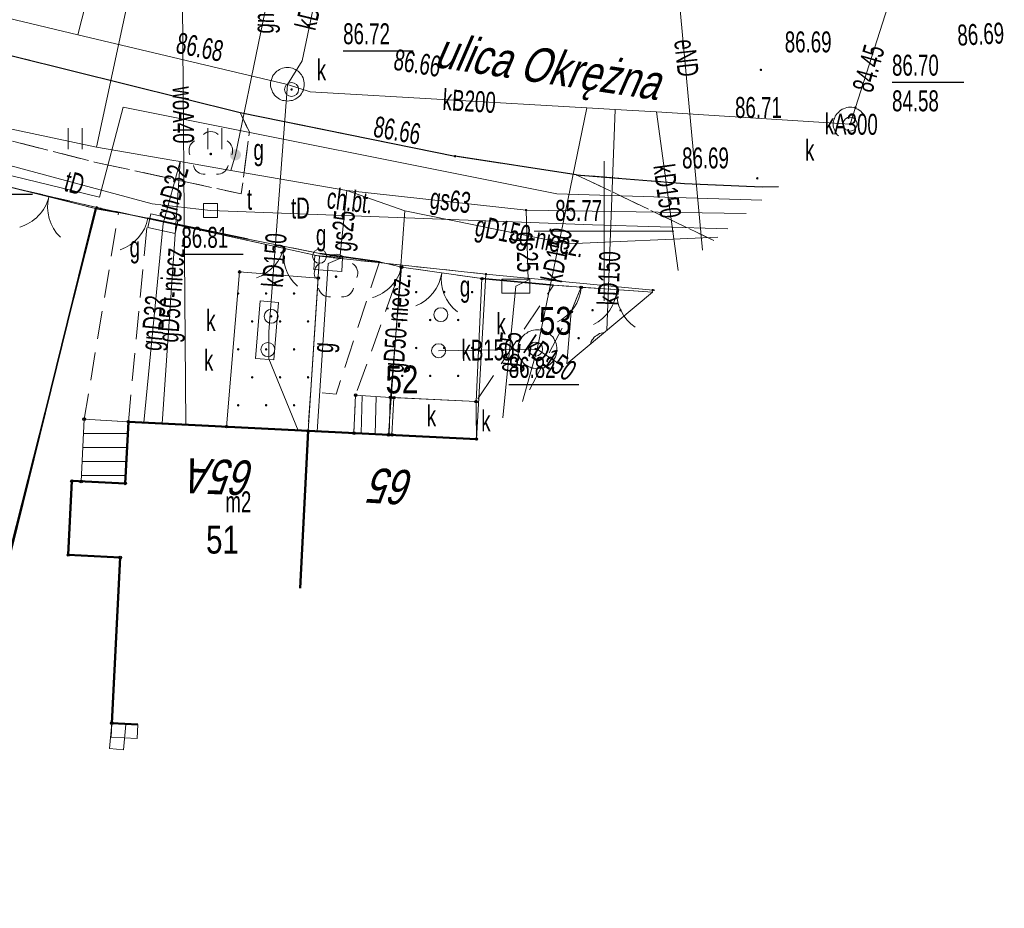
# Model space of a CAD drawing. Header units: metres. Extents: x 7504240 to 7504745, y 5782869 to 5783359.
# Tile 9 of 93: x 7504429 to 7504464, y 5782876 to 5782908. Entities that reach past the tile are written whole.
import ezdxf
from ezdxf.enums import TextEntityAlignment as Align

# ---------------------------------------------------------------- set-up
doc = ezdxf.new("R2010")
doc.units = ezdxf.units.M
doc.header["$MEASUREMENT"] = 0
for name, pattern in [('1.0_0.5', [1.5, 1, -0.5]), ('1.5_0.5', [2, 1.5, -0.5]), ('219-500', [0]), ('egug-500', [1, 0.5, -0.5]), ('otob_500', [0]), ('otof_500', [0])]:
    doc.linetypes.add(name, pattern=pattern)
doc.layers.get('0').update_dxf_attribs({"color": 2, "linetype": 'CONTINUOUS', "lineweight": 5})
for name, color, linetype in [('202-punkt graniczny', 7, 'CONTINUOUS'), ('203-punkt graniczny', 7, 'CONTINUOUS'), ('211-numer działki ewidencyjnej', 7, 'CONTINUOUS'), ('218-kontur użytku gruntowego', 7, 'CONTINUOUS'), ('219-działka ewidencyjna', 7, 'CONTINUOUS'), ('312-budynek ewidencyjny', 7, 'CONTINUOUS'), ('312-oznaczenie budynku ewidencyjnego-Atr117', 7, 'CONTINUOUS'), ('352-schody', 7, 'CONTINUOUS'), ('994-Nazwa ulicy', 7, 'CONTINUOUS'), ('Adres nieruchomości (na budynku)', 7, 'CONTINUOUS'), ('brama', 7, 'CONTINUOUS'), ('chodnik', 7, 'CONTINUOUS'), ('chodnik-Atr17', 7, 'CONTINUOUS'), ('drzewo liściaste', 7, 'CONTINUOUS'), ('furtka', 7, 'CONTINUOUS'), ('jezdnia', 7, 'CONTINUOUS'), ('komora podziemna', 7, 'CONTINUOUS'), ('krawężnik', 7, 'CONTINUOUS'), ('ogrodzenie trwałe', 7, 'CONTINUOUS'), ('pikieta sztuczna', 7, 'CONTINUOUS'), ('pikieta sztuczna-Atr2', 7, 'CONTINUOUS'), ('przewód elektroenergetyczny podziemny', 7, 'CONTINUOUS'), ('przewód elektroenergetyczny podziemny-Atr1', 7, 'CONTINUOUS'), ('przewód gazowy', 7, 'CONTINUOUS'), ('przewód gazowy-Atr1', 7, 'CONTINUOUS'), ('przewód kanalizacyjny', 7, 'CONTINUOUS'), ('przewód kanalizacyjny-Atr1', 7, 'CONTINUOUS'), ('przewód telekomunikacyjny podziemny', 7, 'CONTINUOUS'), ('przewód telekomunikacyjny podziemny-Atr1', 7, 'CONTINUOUS'), ('przewód wodociągowy', 7, 'CONTINUOUS'), ('przewód wodociągowy-Atr1', 7, 'CONTINUOUS'), ('Punkt budynku', 7, 'CONTINUOUS'), ('rzędna', 7, 'CONTINUOUS'), ('rzędna-Atr2', 7, 'CONTINUOUS'), ('rzędna-Atr3', 7, 'CONTINUOUS'), ('szafa gazowa lub kontener', 7, 'CONTINUOUS'), ('szafa gazowa lub kontener-Atr17', 7, 'CONTINUOUS'), ('taras', 7, 'CONTINUOUS'), ('trawnik', 7, 'CONTINUOUS'), ('wjazd do podziemia', 7, 'CONTINUOUS'), ('Wstawianie ramki sekcyjnej z opisem', 7, 'CONTINUOUS'), ('właz do komory lub kanału - kwadratowy', 7, 'CONTINUOUS'), ('właz do komory lub kanału - kwadratowy-Atr17', 7, 'CONTINUOUS'), ('właz do komory lub kanału - okrągły', 7, 'CONTINUOUS'), ('właz do komory lub kanału - okrągły-Atr17', 7, 'CONTINUOUS'), ('zasuwa lub zawór', 7, 'CONTINUOUS'), ('zasuwa lub zawór-Atr17', 7, 'CONTINUOUS')]:
    doc.layers.add(name, color=color, linetype=linetype)
doc.styles.get("Standard").update_dxf_attribs({"font": 'Working1250', "width": 0.75})
doc.linetypes.add('902-500', pattern='A,3.75,0,[1,ksztalty.shx,S=0.5,R=0,X=0,Y=0],3.75', length=7.5)

# ---------------------------------------------------------------- blocks, each defined once
blk = doc.blocks.new('US20')
at = {"color": 0, "linetype": 'Continuous', "lineweight": 13}
for p, q in [((-0.5, -0.25), (-0.5, 0.25)), ((-0.5, 0.25), (0.5, 0.25)), ((0.5, -0.25), (0.5, 0.25)), ((-0.5, -0.25), (0.5, -0.25))]:
    blk.add_line(p, q, dxfattribs=at)
blk = doc.blocks.new('US22A')
at = {"color": 0, "linetype": 'Continuous', "lineweight": 0}
blk.add_lwpolyline([(-0.25, -0.25), (0.25, -0.25), (0.25, 0.25), (-0.25, 0.25)], close=True, dxfattribs=at)
blk = doc.blocks.new('OP021')
at = {"linetype": 'Continuous', "lineweight": 13}
h = blk.add_hatch(color=0, dxfattribs=at)
edge = h.paths.add_edge_path()
edge.add_arc((0, 0), 0.05, 0, 360)
at = {"color": 0, "linetype": 'Continuous', "lineweight": 13}
for centre, start, end in [((0, 0.4), 49.272, 130.728), ((-0.38, 0.124), 121.308, 202.548), ((0.38, 0.124), 337.452, 58.692), ((-0.235, -0.324), 193.221, 274.871), ((0.235, -0.324), 265.129, 346.779)]:
    blk.add_arc(centre, 0.4, start, end, dxfattribs=at)
blk = doc.blocks.new('US25')
at = {"linetype": 'Continuous', "lineweight": 0}
h = blk.add_hatch(color=0, dxfattribs=at)
edge = h.paths.add_edge_path()
edge.add_arc((0, 0), 0.2, 0, 360)
blk = doc.blocks.new('US22')
at = {"color": 0, "linetype": 'Continuous', "lineweight": 13}
blk.add_circle((0, 0), 0.25, dxfattribs=at)
blk = doc.blocks.new('PW01')
at = {"linetype": 'Continuous', "lineweight": 13}
h = blk.add_hatch(color=0, dxfattribs=at)
edge = h.paths.add_edge_path()
edge.add_arc((0, 0), 0.045, 0, 360)
blk = doc.blocks.new('OK02')
at = {"color": 0, "linetype": 'Continuous', "lineweight": 0}
for centre, start, end in [((-1.5, 0), 0, 60), ((1.5, 0), 120, 180)]:
    blk.add_arc(centre, 1.5, start, end, dxfattribs=at)
blk = doc.blocks.new('OK04')
at = {"color": 0, "linetype": 'Continuous', "lineweight": 0}
blk.add_arc((1.5, 0.001), 1.5, 120, 180, dxfattribs=at)
blk = doc.blocks.new('TU04')
at = {"color": 0, "linetype": 'Continuous', "lineweight": 13}
for p, q in [((0, 0), (0, 0.75)), ((0.5, 0), (0.5, 0.75))]:
    blk.add_line(p, q, dxfattribs=at)
blk = doc.blocks.new('203')
at = {"linetype": 'Continuous', "lineweight": 0}
h = blk.add_hatch(color=0, dxfattribs=at)
edge = h.paths.add_edge_path()
edge.add_arc((0, 0), 0.045, 0, 360)
blk = doc.blocks.new('202')
at = {"color": 0, "linetype": 'Continuous', "lineweight": 0}
blk.add_circle((0, 0), 0.25, dxfattribs=at)
blk = doc.blocks.new('PUNKTBUD')
at = {"color": 0}
blk.add_circle((0, 0), 0.045, dxfattribs=at)
blk = doc.blocks.new('PW02')
at = {"linetype": 'Continuous', "lineweight": 13}
h = blk.add_hatch(color=0, dxfattribs=at)
edge = h.paths.add_edge_path()
edge.add_arc((0, 0), 0.045, 0, 360)

msp = doc.modelspace()

# ---------------------------------------------------------------- linework, layer by layer
at = {"layer": '218-kontur użytku gruntowego', "color": 3, "linetype": 'egug-500', "lineweight": 18, "flags": 128}
for points in [[(7504431.85, 5782900.85), (7504420.94, 5782903.41)], [(7504439.82, 5782899.1), (7504431.85, 5782900.85)], [(7504445.77, 5782898.46), (7504439.82, 5782899.1)], [(7504451.74, 5782897.89), (7504445.77, 5782898.46)], [(7504451.818, 5782897.889), (7504451.74, 5782897.89)]]:
    msp.add_lwpolyline(points, dxfattribs=at)
at = {"layer": '219-działka ewidencyjna', "color": 7, "linetype": '219-500', "lineweight": 18, "flags": 128}
for points in [[(7504431.85, 5782900.85), (7504420.94, 5782903.41)], [(7504431.85, 5782900.85), (7504426.07, 5782878.09)], [(7504431.85, 5782900.85), (7504439.82, 5782899.1)], [(7504439.82, 5782899.1), (7504439.41, 5782892.85)], [(7504439.82, 5782899.1), (7504445.77, 5782898.46)], [(7504445.77, 5782898.46), (7504445.43, 5782892.56)], [(7504445.77, 5782898.46), (7504451.74, 5782897.89)], [(7504451.74, 5782897.89), (7504451.736, 5782897.82)], [(7504451.74, 5782897.89), (7504451.818, 5782897.889)], [(7504439.41, 5782892.85), (7504439.123, 5782887.221)], [(7504445.43, 5782892.56), (7504445.428, 5782892.519)]]:
    msp.add_lwpolyline(points, dxfattribs=at)
at = {"layer": '312-budynek ewidencyjny', "color": 7, "linetype": 'Continuous', "lineweight": 50, "flags": 128}
for points in [[(7504432.98, 5782893.18), (7504432.87, 5782890.97)], [(7504439.41, 5782892.85), (7504432.98, 5782893.18)], [(7504439.41, 5782892.85), (7504439.123, 5782887.221)], [(7504439.123, 5782887.221), (7504439.41, 5782892.85)], [(7504445.43, 5782892.56), (7504439.41, 5782892.85)], [(7504445.43, 5782892.56), (7504445.428, 5782892.519)], [(7504445.428, 5782892.519), (7504445.43, 5782892.56)], [(7504445.473, 5782892.557), (7504445.43, 5782892.56)], [(7504430.96, 5782891.06), (7504430.83, 5782888.41)], [(7504432.87, 5782890.97), (7504430.96, 5782891.06)], [(7504430.83, 5782888.41), (7504432.69, 5782888.32)], [(7504432.69, 5782888.32), (7504432.39, 5782882.39)], [(7504432.39, 5782882.39), (7504433.318, 5782882.343)]]:
    msp.add_lwpolyline(points, dxfattribs=at)
at = {"layer": '352-schody', "color": 7, "linetype": 'Continuous', "lineweight": 18, "flags": 128}
for points in [[(7504442.41, 5782892.71), (7504442.48, 5782894.04), (7504442.36, 5782894.05), (7504441.11, 5782894.13), (7504441.05, 5782892.77), (7504442.29, 5782892.71)], [(7504442.41, 5782892.71), (7504442.48, 5782894.04), (7504442.36, 5782894.05), (7504441.11, 5782894.13), (7504441.05, 5782892.77), (7504442.29, 5782892.71)], [(7504442.41, 5782892.71), (7504445.43, 5782892.56), (7504445.42, 5782893.9), (7504442.48, 5782894.04)], [(7504442.41, 5782892.71), (7504445.43, 5782892.56), (7504445.42, 5782893.9), (7504442.48, 5782894.04)], [(7504432.98, 5782893.18), (7504431.4, 5782893.27), (7504431.29, 5782891.04), (7504432.87, 5782890.97)], [(7504432.98, 5782893.18), (7504431.4, 5782893.27), (7504431.29, 5782891.04), (7504432.87, 5782890.97)]]:
    msp.add_lwpolyline(points, close=True, dxfattribs=at)
for points in [[(7504441.307, 5782892.758), (7504441.35, 5782894.115)], [(7504441.807, 5782892.733), (7504441.849, 5782894.083)], [(7504442.306, 5782892.71), (7504442.348, 5782894.051)], [(7504432.959, 5782892.754), (7504431.375, 5782892.755)], [(7504432.934, 5782892.254), (7504431.35, 5782892.255)], [(7504432.909, 5782891.754), (7504431.325, 5782891.755)], [(7504432.884, 5782891.254), (7504431.301, 5782891.255)]]:
    msp.add_lwpolyline(points, dxfattribs=at)
at = {"layer": 'brama', "color": 7, "linetype": 'otob_500', "lineweight": 18, "flags": 128}
for points in [[(7504431.8, 5782900.81), (7504428.47, 5782901.64)], [(7504439.83, 5782899.2), (7504437.27, 5782899.71)], [(7504445.63, 5782898.3), (7504442.75, 5782898.71)], [(7504451.733, 5782897.817), (7504449.18, 5782897.99)]]:
    msp.add_lwpolyline(points, dxfattribs=at)
at = {"layer": 'chodnik', "color": 7, "linetype": '1.0_0.5', "lineweight": 18, "flags": 128}
for points in [[(7504451.733, 5782897.817), (7504449.18, 5782897.99), (7504448.19, 5782898.07), (7504445.63, 5782898.3), (7504442.75, 5782898.71), (7504441.96, 5782898.9), (7504439.83, 5782899.2), (7504437.27, 5782899.71), (7504433.68, 5782900.46), (7504432.63, 5782900.67), (7504431.8, 5782900.81), (7504429.52, 5782901.38), (7504428.47, 5782901.64), (7504424.06, 5782902.84), (7504424.23, 5782904.39), (7504431.77, 5782902.47), (7504437.02, 5782901.33), (7504437.31, 5782903.54), (7504436.98, 5782904.24), (7504444.67, 5782902.68), (7504449, 5782902.02), (7504453.929, 5782899.663)], [(7504453.929, 5782899.663), (7504449, 5782902.02), (7504452.88, 5782901.7), (7504455.65, 5782901.58), (7504456.235, 5782901.601)], [(7504445.474, 5782892.557), (7504445.43, 5782892.56), (7504445.42, 5782893.9), (7504448.19, 5782898.07), (7504449.18, 5782897.99), (7504448.82, 5782897.12), (7504447.14, 5782893.957)]]:
    msp.add_lwpolyline(points, dxfattribs=at)
for points in [[(7504432.98, 5782893.18), (7504431.4, 5782893.27), (7504432.63, 5782900.67), (7504433.68, 5782900.46)], [(7504441.96, 5782898.9), (7504442.75, 5782898.71), (7504441.11, 5782894.13), (7504441.05, 5782892.77), (7504439.41, 5782892.85), (7504439.5, 5782894.25), (7504440.41, 5782894.17)]]:
    msp.add_lwpolyline(points, close=True, dxfattribs=at)
at = {"layer": 'furtka', "color": 7, "linetype": 'otof_500', "lineweight": 18, "flags": 128}
for points in [[(7504433.68, 5782900.46), (7504432.63, 5782900.67)], [(7504442.75, 5782898.71), (7504441.96, 5782898.9)], [(7504449.18, 5782897.99), (7504448.19, 5782898.07)]]:
    msp.add_lwpolyline(points, dxfattribs=at)
at = {"layer": 'jezdnia', "color": 7, "linetype": '1.5_0.5', "lineweight": 18, "flags": 128}
msp.add_lwpolyline([(7504456.235, 5782901.601), (7504455.65, 5782901.58), (7504452.88, 5782901.7), (7504449, 5782902.02), (7504444.67, 5782902.68), (7504436.98, 5782904.24), (7504424.88, 5782907.25), (7504424.23, 5782904.39), (7504424.06, 5782902.84), (7504421.42, 5782903.47), (7504420.91, 5782903.6), (7504418.15, 5782904.19), (7504418.74, 5782905.84), (7504419.32, 5782908.38), (7504406.04, 5782911.9), (7504403.71, 5782912.47), (7504403.16, 5782909.76), (7504403.08, 5782909.38), (7504397.07, 5782910.93), (7504397.2, 5782911.3), (7504397.88, 5782913.85), (7504389.44, 5782916.1), (7504388.38, 5782916.35), (7504387.26, 5782912.06), (7504384.55, 5782912.78), (7504385.66, 5782917.01), (7504384.65, 5782917.29), (7504377.364, 5782919.085)], dxfattribs=at)
at = {"layer": 'komora podziemna', "color": 34, "linetype": 'Continuous', "lineweight": 18, "flags": 128}
for points in [[(7504439.27, 5782905.25), (7504439.27, 5782905.2), (7504439.26, 5782905.14), (7504439.25, 5782905.08), (7504439.23, 5782905.02), (7504439.2, 5782904.97), (7504439.17, 5782904.92), (7504439.14, 5782904.87), (7504439.1, 5782904.83), (7504439.05, 5782904.79), (7504439.01, 5782904.76), (7504438.95, 5782904.72), (7504438.9, 5782904.7), (7504438.85, 5782904.68), (7504438.79, 5782904.67), (7504438.73, 5782904.66), (7504438.67, 5782904.65), (7504438.61, 5782904.66), (7504438.55, 5782904.67), (7504438.5, 5782904.68), (7504438.44, 5782904.7), (7504438.39, 5782904.72), (7504438.34, 5782904.76), (7504438.29, 5782904.79), (7504438.25, 5782904.83), (7504438.21, 5782904.87), (7504438.17, 5782904.92), (7504438.14, 5782904.97), (7504438.12, 5782905.02), (7504438.1, 5782905.08), (7504438.08, 5782905.14), (7504438.07, 5782905.2), (7504438.07, 5782905.25), (7504438.07, 5782905.31), (7504438.08, 5782905.37), (7504438.1, 5782905.43), (7504438.12, 5782905.48), (7504438.14, 5782905.54), (7504438.17, 5782905.59), (7504438.21, 5782905.63), (7504438.25, 5782905.68), (7504438.29, 5782905.72), (7504438.34, 5782905.75), (7504438.39, 5782905.78), (7504438.44, 5782905.81), (7504438.5, 5782905.83), (7504438.55, 5782905.84), (7504438.61, 5782905.85), (7504438.67, 5782905.85), (7504438.73, 5782905.85), (7504438.79, 5782905.84), (7504438.85, 5782905.83), (7504438.9, 5782905.81), (7504438.95, 5782905.78), (7504439.01, 5782905.75), (7504439.05, 5782905.72), (7504439.1, 5782905.68), (7504439.14, 5782905.63), (7504439.17, 5782905.59), (7504439.2, 5782905.54), (7504439.23, 5782905.48), (7504439.25, 5782905.43), (7504439.26, 5782905.37), (7504439.27, 5782905.31)], [(7504438.35, 5782897.45), (7504438.18, 5782895.39), (7504437.53, 5782895.44), (7504437.69, 5782897.5)], [(7504448.31, 5782895.77), (7504448.31, 5782895.7), (7504448.3, 5782895.64), (7504448.28, 5782895.57), (7504448.26, 5782895.5), (7504448.23, 5782895.44), (7504448.2, 5782895.38), (7504448.16, 5782895.33), (7504448.11, 5782895.28), (7504448.06, 5782895.23), (7504448, 5782895.19), (7504447.94, 5782895.15), (7504447.88, 5782895.13), (7504447.82, 5782895.1), (7504447.75, 5782895.09), (7504447.68, 5782895.08), (7504447.61, 5782895.07), (7504447.55, 5782895.08), (7504447.48, 5782895.09), (7504447.41, 5782895.1), (7504447.35, 5782895.13), (7504447.28, 5782895.15), (7504447.23, 5782895.19), (7504447.17, 5782895.23), (7504447.12, 5782895.28), (7504447.07, 5782895.33), (7504447.03, 5782895.38), (7504447, 5782895.44), (7504446.97, 5782895.5), (7504446.94, 5782895.57), (7504446.93, 5782895.64), (7504446.92, 5782895.7), (7504446.91, 5782895.77), (7504446.92, 5782895.84), (7504446.93, 5782895.91), (7504446.94, 5782895.98), (7504446.97, 5782896.04), (7504447, 5782896.1), (7504447.03, 5782896.16), (7504447.07, 5782896.22), (7504447.12, 5782896.27), (7504447.17, 5782896.31), (7504447.23, 5782896.35), (7504447.28, 5782896.39), (7504447.35, 5782896.42), (7504447.41, 5782896.44), (7504447.48, 5782896.46), (7504447.55, 5782896.47), (7504447.61, 5782896.47), (7504447.68, 5782896.47), (7504447.75, 5782896.46), (7504447.82, 5782896.44), (7504447.88, 5782896.42), (7504447.94, 5782896.39), (7504448, 5782896.35), (7504448.06, 5782896.31), (7504448.11, 5782896.27), (7504448.16, 5782896.22), (7504448.2, 5782896.16), (7504448.23, 5782896.1), (7504448.26, 5782896.04), (7504448.28, 5782895.98), (7504448.3, 5782895.91), (7504448.31, 5782895.84)]]:
    msp.add_lwpolyline(points, close=True, dxfattribs=at)
for points in [[(7504458.384, 5782903.406), (7504458.38, 5782903.41), (7504458.34, 5782903.45), (7504458.3, 5782903.5), (7504458.27, 5782903.55), (7504458.25, 5782903.6), (7504458.23, 5782903.66), (7504458.21, 5782903.71), (7504458.2, 5782903.77), (7504458.2, 5782903.83), (7504458.2, 5782903.89), (7504458.21, 5782903.95), (7504458.23, 5782904), (7504458.25, 5782904.06), (7504458.27, 5782904.11), (7504458.3, 5782904.16), (7504458.34, 5782904.21), (7504458.38, 5782904.25), (7504458.42, 5782904.29), (7504458.47, 5782904.33), (7504458.52, 5782904.36), (7504458.57, 5782904.38), (7504458.63, 5782904.4), (7504458.68, 5782904.42), (7504458.74, 5782904.43), (7504458.8, 5782904.43), (7504458.86, 5782904.43), (7504458.92, 5782904.42), (7504458.97, 5782904.4), (7504459.03, 5782904.38), (7504459.08, 5782904.36), (7504459.13, 5782904.33), (7504459.18, 5782904.29), (7504459.22, 5782904.25), (7504459.26, 5782904.21), (7504459.292, 5782904.17)], [(7504449.496, 5782895.937), (7504449.5, 5782895.95), (7504449.52, 5782896), (7504449.54, 5782896.05), (7504449.57, 5782896.11), (7504449.61, 5782896.15), (7504449.65, 5782896.2), (7504449.69, 5782896.24), (7504449.74, 5782896.27), (7504449.79, 5782896.3), (7504449.84, 5782896.33), (7504449.9, 5782896.35), (7504449.96, 5782896.36), (7504450.01, 5782896.37), (7504450.011, 5782896.37)]]:
    msp.add_lwpolyline(points, dxfattribs=at)
at = {"layer": 'krawężnik', "color": 7, "linetype": 'Continuous', "lineweight": 25, "flags": 128}
for points in [[(7504424.88, 5782907.25), (7504436.98, 5782904.24), (7504444.67, 5782902.68)], [(7504449, 5782902.02), (7504444.67, 5782902.68)], [(7504449, 5782902.02), (7504452.88, 5782901.7), (7504455.65, 5782901.58), (7504456.234, 5782901.6)]]:
    msp.add_lwpolyline(points, dxfattribs=at)
at = {"layer": 'ogrodzenie trwałe', "color": 7, "linetype": '902-500', "lineweight": 35, "flags": 128}
for points in [[(7504425.491, 5782875.765), (7504427.19, 5782882.12), (7504431.8, 5782900.81)], [(7504432.63, 5782900.67), (7504431.8, 5782900.81)], [(7504437.27, 5782899.71), (7504433.68, 5782900.46)], [(7504441.96, 5782898.9), (7504439.83, 5782899.2)], [(7504448.19, 5782898.07), (7504445.63, 5782898.3)]]:
    msp.add_lwpolyline(points, dxfattribs=at)
at = {"layer": 'przewód elektroenergetyczny podziemny', "color": 1, "linetype": 'Continuous', "lineweight": 18, "flags": 128}
msp.add_lwpolyline([(7504453.523, 5782899.322), (7504452.36, 5782911.77)], dxfattribs=at)
at = {"layer": 'przewód gazowy', "color": 52, "linetype": 'Continuous', "lineweight": 18, "flags": 128}
for points in [[(7504436.65, 5782902.17), (7504436.81, 5782902.73), (7504438.6, 5782911.43), (7504438.27, 5782921.45), (7504438.87, 5782923.72)], [(7504455.083, 5782900.633), (7504447.21, 5782900.75), (7504440.8, 5782901.45), (7504436.65, 5782902.17), (7504434.83, 5782902.49), (7504434.54, 5782902.54), (7504431.84, 5782903.01), (7504428.75, 5782903.66), (7504416.25, 5782906.65), (7504416.01, 5782906.7), (7504415.09, 5782906.95), (7504414.81, 5782907.02), (7504412.45, 5782907.65), (7504407.59, 5782908.78), (7504400.9, 5782910.68), (7504393.96, 5782912.44), (7504387.09, 5782914.19), (7504386.72, 5782914.34), (7504380.35, 5782916.15), (7504379.635, 5782916.335)], [(7504431.84, 5782903.01), (7504434.5, 5782915.37), (7504434.54, 5782915.88), (7504435.01, 5782915.8)], [(7504434.19, 5782893.12), (7504434.83, 5782902.49)], [(7504434.22, 5782900.27), (7504434.83, 5782902.49)], [(7504440.8, 5782901.45), (7504440.54, 5782899.02), (7504440.13, 5782898.84)], [(7504454.071, 5782899.782), (7504448.69, 5782899.54), (7504442.87, 5782900.73), (7504440.8, 5782901.45)], [(7504442.29, 5782892.71), (7504442.87, 5782900.73)], [(7504447.21, 5782900.75), (7504447.28, 5782898.25), (7504446.84, 5782898.03)], [(7504433.53, 5782893.15), (7504434.22, 5782900.27)], [(7504440.13, 5782898.84), (7504439.74, 5782892.83)], [(7504446.84, 5782898.03), (7504446.379, 5782893.318)]]:
    msp.add_lwpolyline(points, dxfattribs=at)
at = {"layer": 'przewód kanalizacyjny', "color": 34, "linetype": 'Continuous', "lineweight": 18, "flags": 128}
for points in [[(7504438.67, 5782905.25), (7504439.2, 5782906.09), (7504441.21, 5782915.7), (7504442.28, 5782923.08)], [(7504458.8, 5782903.83), (7504458.99, 5782904.42), (7504463.74, 5782919.26)], [(7504438.67, 5782905.25), (7504431.17, 5782907.03), (7504420.84, 5782909.5), (7504405.03, 5782913.46), (7504395.15, 5782915.89), (7504391.66, 5782916.71), (7504385.78, 5782918.41)], [(7504434.13, 5782918.63), (7504431.17, 5782907.03)], [(7504438.67, 5782905.25), (7504438.09, 5782897.5), (7504438, 5782896.4), (7504438, 5782895.43), (7504439.06, 5782892.87)], [(7504458.8, 5782903.83), (7504451.87, 5782904.27), (7504450.4, 5782904.35), (7504449.38, 5782904.41), (7504439.49, 5782904.99), (7504438.67, 5782905.25)], [(7504449.38, 5782904.41), (7504447.61, 5782895.77), (7504447.079, 5782893.906)], [(7504450.4, 5782904.35), (7504450.096, 5782896.442)], [(7504451.87, 5782904.27), (7504452.655, 5782898.592)], [(7504458.887, 5782903.829), (7504458.8, 5782903.83)], [(7504444.08, 5782895.72), (7504447.61, 5782895.77)], [(7504447.61, 5782895.77), (7504448.545, 5782895.139)]]:
    msp.add_lwpolyline(points, dxfattribs=at)
at = {"layer": 'przewód telekomunikacyjny podziemny', "color": 30, "linetype": 'Continuous', "lineweight": 18, "flags": 128}
for points in [[(7504383.66, 5782917.16), (7504394.27, 5782914.54), (7504393.39, 5782910.98), (7504412.9, 5782905.95), (7504416.98, 5782904.85), (7504431.95, 5782901.22), (7504432.79, 5782904.44), (7504448.31, 5782901.34), (7504455.645, 5782901.105)], [(7504426.25, 5782903.02), (7504433.83, 5782900.98), (7504435.92, 5782900.74)], [(7504435.92, 5782900.74), (7504449.58, 5782900.23), (7504454.429, 5782900.083)]]:
    msp.add_lwpolyline(points, dxfattribs=at)
at = {"layer": 'przewód wodociągowy', "color": 5, "linetype": 'Continuous', "lineweight": 18, "flags": 128}
msp.add_lwpolyline([(7504434.88, 5782912.71), (7504435.04, 5782893.07)], dxfattribs=at)
at = {"layer": 'rzędna-Atr2', "color": 7, "flags": 128}
for points in [[(7504440.665, 5782906.455), (7504443.17, 5782906.455)], [(7504460.3, 5782905.33), (7504462.869, 5782905.33)], [(7504427.01, 5782901.32), (7504429.547, 5782901.32)], [(7504434.876, 5782899.17), (7504437.089, 5782899.17)], [(7504446.589, 5782894.516), (7504449.094, 5782894.516)]]:
    msp.add_lwpolyline(points, dxfattribs=at)
at = {"layer": 'taras', "color": 0, "lineweight": 18}
for p, q in [((7504432.304, 5782881.49), (7504432.39, 5782882.39)), ((7504432.364, 5782881.89), (7504432.377, 5782882.14)), ((7504432.39, 5782882.39), (7504432.377, 5782882.14)), ((7504432.39, 5782882.39), (7504433.318, 5782882.343)), ((7504432.39, 5782882.39), (7504432.639, 5782882.366)), ((7504432.887, 5782882.342), (7504432.639, 5782882.366)), ((7504432.801, 5782881.442), (7504432.887, 5782882.342)), ((7504433.292, 5782881.844), (7504433.305, 5782882.093)), ((7504433.318, 5782882.343), (7504433.305, 5782882.093)), ((7504432.364, 5782881.89), (7504433.292, 5782881.844)), ((7504432.304, 5782881.49), (7504432.553, 5782881.466)), ((7504432.801, 5782881.442), (7504432.553, 5782881.466))]:
    msp.add_line(p, q, dxfattribs=at)
at = {"layer": 'trawnik', "color": 7, "linetype": '1.0_0.5', "lineweight": 18, "flags": 128}
msp.add_lwpolyline([(7504424.23, 5782904.39), (7504424.88, 5782907.25), (7504436.98, 5782904.24), (7504437.31, 5782903.54), (7504437.02, 5782901.33), (7504431.77, 5782902.47)], close=True, dxfattribs=at)
at = {"layer": 'wjazd do podziemia', "color": 7, "linetype": 'Continuous', "lineweight": 18, "flags": 128}
for points in [[(7504442.75, 5782898.71), (7504442.36, 5782894.05), (7504445.42, 5782893.9), (7504445.63, 5782898.3)], [(7504436.96, 5782898.54), (7504436.49, 5782893), (7504439.41, 5782892.85), (7504439.77, 5782898.32)], [(7504451.73, 5782897.82), (7504448.67, 5782895.25), (7504448.82, 5782897.12), (7504449.18, 5782897.99)]]:
    msp.add_lwpolyline(points, close=True, dxfattribs=at)
at = {"layer": 'Wstawianie ramki sekcyjnej z opisem', "color": 7, "linetype": 'Continuous', "lineweight": 13, "flags": 128}
for points in [[(7504450, 5782897.5), (7504450, 5782902.5)], [(7504447.5, 5782900), (7504452.5, 5782900)]]:
    msp.add_lwpolyline(points, dxfattribs=at)

# ---------------------------------------------------------------- block references
at = {"layer": '202-punkt graniczny', "color": 7, "linetype": 'Continuous', "lineweight": 18}
msp.add_blockref('202', (7504439.82, 5782899.1), dxfattribs=at)
at = {"layer": '203-punkt graniczny', "color": 7, "linetype": 'Continuous', "lineweight": 18}
for p in [(7504431.85, 5782900.85), (7504445.77, 5782898.46), (7504451.74, 5782897.89), (7504439.41, 5782892.85), (7504445.43, 5782892.56)]:
    msp.add_blockref('203', p, dxfattribs=at)
at = {"layer": 'brama', "color": 7, "linetype": 'Continuous', "lineweight": 18}
for p, rotation in [((7504430.135, 5782901.225), 166.004), ((7504438.55, 5782899.455), 168.733), ((7504444.19, 5782898.505), 171.898), ((7504450.456, 5782897.904), 176.123)]:
    msp.add_blockref('OK02', p, dxfattribs=dict(at, rotation=rotation))
at = {"layer": 'drzewo liściaste', "color": 94, "linetype": 'Continuous', "lineweight": 18}
for p in [(7504435.93, 5782902.76), (7504440.41, 5782898.37)]:
    msp.add_blockref('OP021', p, dxfattribs=at)
at = {"layer": 'furtka', "color": 7, "linetype": 'Continuous', "lineweight": 18}
for p, rotation in [((7504433.68, 5782900.46), 168.69), ((7504442.75, 5782898.71), 166.477), ((7504449.18, 5782897.99), 175.38)]:
    msp.add_blockref('OK04', p, dxfattribs=dict(at, rotation=rotation))
at = {"layer": 'pikieta sztuczna', "color": 7, "linetype": 'Continuous', "lineweight": 13}
for p in [(7504445.45, 5782905.78), (7504455.61, 5782905.77), (7504444.67, 5782902.68), (7504455.48, 5782901.89)]:
    msp.add_blockref('PW01', p, dxfattribs=at)
at = {"layer": 'Punkt budynku', "color": 5, "linetype": 'Continuous', "lineweight": 18}
for p in [(7504442.75, 5782898.71), (7504436.96, 5782898.54), (7504439.77, 5782898.32), (7504445.63, 5782898.3), (7504449.18, 5782897.99), (7504448.82, 5782897.12), (7504441.11, 5782894.13), (7504442.36, 5782894.05), (7504442.48, 5782894.04), (7504445.42, 5782893.9), (7504431.4, 5782893.27), (7504432.98, 5782893.18), (7504436.49, 5782893), (7504439.41, 5782892.85), (7504441.05, 5782892.77), (7504442.29, 5782892.71), (7504442.41, 5782892.71), (7504445.43, 5782892.56), (7504430.96, 5782891.06), (7504431.29, 5782891.04), (7504432.87, 5782890.97), (7504430.83, 5782888.41), (7504432.69, 5782888.32), (7504432.39, 5782882.39)]:
    msp.add_blockref('PUNKTBUD', p, dxfattribs=at)
at = {"layer": 'rzędna', "color": 34, "linetype": 'Continuous', "lineweight": 18}
for p in [(7504438.82, 5782905.07), (7504458.99, 5782904.42), (7504458.8, 5782903.83), (7504438.09, 5782896.95), (7504447.55, 5782895.78)]:
    msp.add_blockref('PW01', p, dxfattribs=at)
at = {"layer": 'rzędna', "color": 52, "linetype": 'Continuous', "lineweight": 18}
msp.add_blockref('PW01', (7504447.21, 5782900.75), dxfattribs=at)
at = {"layer": 'szafa gazowa lub kontener', "color": 52, "linetype": 'Continuous', "lineweight": 18}
for p, rotation in [((7504434.22, 5782900.27), 347.463), ((7504440.13, 5782898.84), 176.348)]:
    msp.add_blockref('US20', p, dxfattribs=dict(at, rotation=rotation))
msp.add_blockref('US20', (7504446.84, 5782898.03), dxfattribs=at)
at = {"layer": 'trawnik', "color": 7, "linetype": 'Continuous', "lineweight": 18}
for p in [(7504430.829, 5782902.929), (7504435.829, 5782902.929)]:
    msp.add_blockref('TU04', p, dxfattribs=at)
at = {"layer": 'wjazd do podziemia', "color": 7, "linetype": 'Continuous', "lineweight": 18}
for p in [(7504436.908, 5782897.768), (7504437.908, 5782897.768), (7504438.908, 5782897.768), (7504443.278, 5782897.818), (7504444.278, 5782897.818), (7504445.278, 5782897.818), (7504449.588, 5782897.168), (7504450.588, 5782897.168), (7504437.408, 5782896.768), (7504438.408, 5782896.768), (7504439.408, 5782896.768), (7504442.778, 5782896.818), (7504443.778, 5782896.818), (7504444.778, 5782896.818), (7504449.088, 5782896.168), (7504443.278, 5782895.818), (7504444.278, 5782895.818), (7504445.278, 5782895.818), (7504436.908, 5782895.768), (7504437.908, 5782895.768), (7504438.908, 5782895.768), (7504437.408, 5782894.768), (7504438.408, 5782894.768), (7504439.408, 5782894.768), (7504442.778, 5782894.818), (7504443.778, 5782894.818), (7504444.778, 5782894.818), (7504436.908, 5782893.768), (7504437.908, 5782893.768), (7504438.908, 5782893.768)]:
    msp.add_blockref('PW02', p, dxfattribs=at)
at = {"layer": 'właz do komory lub kanału - kwadratowy', "color": 7, "linetype": 'Continuous', "lineweight": 18}
msp.add_blockref('US22A', (7504435.92, 5782900.74), dxfattribs=at)
at = {"layer": 'właz do komory lub kanału - okrągły', "color": 7, "linetype": 'Continuous', "lineweight": 18}
for p in [(7504438.82, 5782905.07), (7504458.8, 5782903.83), (7504444.16, 5782897.01), (7504438.09, 5782896.95), (7504437.97, 5782895.76), (7504444.08, 5782895.72), (7504447.55, 5782895.78)]:
    msp.add_blockref('US22', p, dxfattribs=at)
at = {"layer": 'zasuwa lub zawór', "color": 52, "linetype": 'Continuous', "lineweight": 18, "rotation": 345.3989999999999}
msp.add_blockref('US25', (7504436.81, 5782902.73), dxfattribs=at)

# ---------------------------------------------------------------- texts
at = {"layer": '211-numer działki ewidencyjnej', "color": 7, "linetype": 'Continuous', "lineweight": 18, "width": 0.79}
for s, p in [('53', (7504447.67, 5782896.29)), ('52', (7504442.18, 5782894.19)), ('51', (7504435.76, 5782888.46))]:
    msp.add_text(s, height=1, dxfattribs=at).set_placement(p)
at = {"layer": '312-oznaczenie budynku ewidencyjnego-Atr117', "color": 7, "width": 0.667}
msp.add_text('m2', height=0.75, dxfattribs=at).set_placement((7504436.45, 5782889.71), align=Align.BOTTOM_LEFT)
at = {"layer": '994-Nazwa ulicy', "color": 7, "linetype": 'Continuous', "lineweight": 25, "oblique": 15, "width": 0.79}
msp.add_text('ulica Okrężna', height=1.25, rotation=-8.508, dxfattribs=at).set_placement((7504443.89, 5782905.88))
at = {"layer": 'Adres nieruchomości (na budynku)', "color": 7, "linetype": 'Continuous', "lineweight": 25, "oblique": 15, "width": 0.79}
for s, rotation, p in [('65A', 177.766, (7504436.35, 5782891.2)), ('65', 176.477, (7504442.48, 5782890.85))]:
    msp.add_text(s, height=1.25, rotation=rotation, dxfattribs=at).set_placement(p, align=Align.MIDDLE_CENTER)
at = {"layer": 'chodnik-Atr17', "color": 7, "width": 0.667}
msp.add_text('ch.bt.', height=0.75, rotation=352.897, dxfattribs=at).set_placement((7504440.907, 5782901.094), align=Align.MIDDLE_CENTER)
at = {"layer": 'pikieta sztuczna-Atr2', "color": 7, "width": 0.667}
for s, rotation, p in [('86.69', 2.925, (7504462.657, 5782906.634)), ('86.68', 348.792, (7504434.645, 5782906.384)), ('86.66', 350.815, (7504442.434, 5782905.781)), ('86.66', 349.94, (7504441.71, 5782903.384))]:
    msp.add_text(s, height=0.75, rotation=rotation, dxfattribs=at).set_placement(p)
for s, p in [('86.69', (7504456.463, 5782906.396)), ('86.71', (7504454.684, 5782904.05)), ('86.69', (7504452.79, 5782902.244))]:
    msp.add_text(s, height=0.75, dxfattribs=at).set_placement(p)
at = {"layer": 'przewód elektroenergetyczny podziemny-Atr1', "color": 1, "width": 0.667}
msp.add_text('eND', height=0.75, rotation=276.332, dxfattribs=at).set_placement((7504452.95, 5782906.197), align=Align.MIDDLE_CENTER)
at = {"layer": 'przewód gazowy-Atr1', "color": 52, "width": 0.667}
for s, rotation, p in [('gnD32', 88.21, (7504437.831, 5782908.059)), ('gnD32', 74.636, (7504434.525, 5782901.38)), ('gs63', 352.833, (7504444.505, 5782901.099)), ('gs25', 83.893, (7504440.646, 5782900.012)), ('gD150-niecz.', -11.556, (7504447.345, 5782899.815)), ('gs25', -88.396, (7504447.252, 5782899.254)), ('gD50-niecz.', 86.093, (7504434.51, 5782897.805)), ('gD50-niecz.', 85.864, (7504442.58, 5782896.72)), ('gnD32', 84.465, (7504433.875, 5782896.71)), ('gs25', 84.412, (7504446.61, 5782895.674)), ('g', 86.275, (7504439.935, 5782895.837))]:
    msp.add_text(s, height=0.75, rotation=rotation, dxfattribs=at).set_placement(p, align=Align.MIDDLE_CENTER)
at = {"layer": 'przewód kanalizacyjny-Atr1', "color": 34, "width": 0.667}
for s, rotation, p in [('kD150', 76.37, (7504439.526, 5782908.177)), ('kA300', -0.659, (7504458.843, 5782903.829)), ('kD150', -82.129, (7504452.263, 5782901.431)), ('kD150', 78.423, (7504448.301, 5782899.141)), ('kD150', 85.72, (7504438.199, 5782898.96)), ('kD150', 87.791, (7504450.171, 5782898.315)), ('kD150', -34.014, (7504448.078, 5782895.454)), ('kB150', 0.812, (7504445.845, 5782895.745))]:
    msp.add_text(s, height=0.75, rotation=rotation, dxfattribs=at).set_placement(p, align=Align.MIDDLE_CENTER)
msp.add_text('kB200', height=0.75, rotation=-3.356, dxfattribs=at).set_placement((7504444.23, 5782904.71), align=Align.MIDDLE_LEFT)
at = {"layer": 'przewód telekomunikacyjny podziemny-Atr1', "color": 30, "width": 0.667}
for rotation, p in [(-15.063, (7504431.056, 5782901.727)), (0.274, (7504439.135, 5782900.826))]:
    msp.add_text('tD', height=0.75, rotation=rotation, dxfattribs=at).set_placement(p, align=Align.MIDDLE_CENTER)
at = {"layer": 'przewód wodociągowy-Atr1', "color": 5, "width": 0.667}
msp.add_text('woA40', height=0.75, rotation=270.466, dxfattribs=at).set_placement((7504434.94, 5782905.18), align=Align.MIDDLE_LEFT)
at = {"layer": 'rzędna-Atr2', "color": 34, "width": 0.667}
for s, p in [('86.72', (7504440.665, 5782906.463)), ('86.70', (7504460.3, 5782905.338)), ('86.81', (7504434.876, 5782899.178)), ('86.82', (7504446.589, 5782894.524))]:
    msp.add_text(s, height=0.75, dxfattribs=at).set_placement(p, align=Align.BOTTOM_LEFT)
msp.add_text('84.45', height=0.75, rotation=74.204, dxfattribs=at).set_placement((7504459.229, 5782905.019), align=Align.MIDDLE_LEFT)
at = {"layer": 'rzędna-Atr2', "color": 52, "width": 0.667}
msp.add_text('85.77', height=0.75, dxfattribs=at).set_placement((7504448.252, 5782900.741), align=Align.MIDDLE_LEFT)
at = {"layer": 'rzędna-Atr3', "color": 34, "width": 0.667}
msp.add_text('84.58', height=0.75, dxfattribs=at).set_placement((7504460.3, 5782904.062), align=Align.BOTTOM_LEFT)
at = {"layer": 'szafa gazowa lub kontener-Atr17', "color": 52, "width": 0.667}
for p in [(7504439.692, 5782899.869), (7504433.025, 5782899.437), (7504444.84, 5782898.03)]:
    msp.add_text('g', height=0.75, dxfattribs=at).set_placement(p, align=Align.MIDDLE_LEFT)
at = {"layer": 'właz do komory lub kanału - kwadratowy-Atr17', "color": 7, "width": 0.667}
msp.add_text('t', height=0.75, dxfattribs=at).set_placement((7504437.222, 5782901.14), align=Align.MIDDLE_LEFT)
at = {"layer": 'właz do komory lub kanału - okrągły-Atr17', "color": 7, "width": 0.667}
for p in [(7504439.721, 5782905.772), (7504457.186, 5782902.899), (7504435.765, 5782896.805), (7504446.147, 5782896.685), (7504435.684, 5782895.379), (7504443.657, 5782893.391), (7504445.605, 5782893.211)]:
    msp.add_text('k', height=0.75, dxfattribs=at).set_placement(p, align=Align.MIDDLE_LEFT)
at = {"layer": 'zasuwa lub zawór-Atr17', "color": 52, "width": 0.667}
msp.add_text('g', height=0.75, dxfattribs=at).set_placement((7504437.454, 5782902.918), align=Align.MIDDLE_LEFT)

doc.saveas('drawing.dxf')
